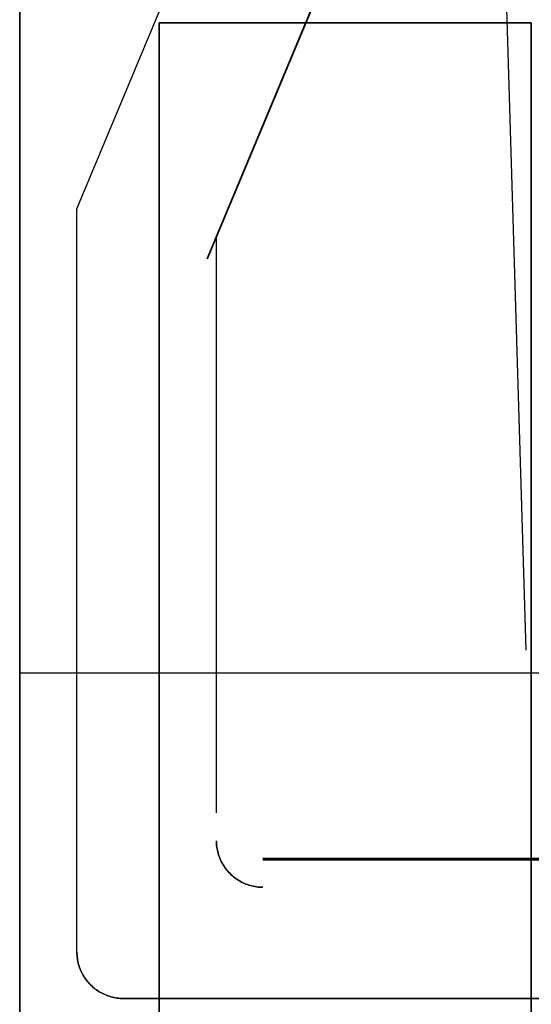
# Model space of a CAD drawing. Header units: millimetres. Extents: x -88 to 88, y -12 to 103.
# Tile 206 of 256: x -37.49 to -36.39, y 12.42 to 14.54. Entities that reach past the tile are written whole.
import ezdxf

# ---------------------------------------------------------------- set-up
doc = ezdxf.new("R2010")
doc.units = ezdxf.units.MM
doc.layers.add('Default', color=7, linetype='Continuous', true_color=0x000000)

msp = doc.modelspace()

# ---------------------------------------------------------------- linework, layer by layer
at = {"layer": 'Default', "color": 254, "true_color": 0xcad1ee}
for points in [[(-36.529, 17.3784), (-36.4032, 13.1852)], [(-37.4912, 8.7352), (-37.4912, 17.2352)], [(-37.4912, 8.7352), (-37.4912, 17.2352)], [(-37.4912, 17.2352), (-37.4912, 8.7352)], [(-37.3682, 14.1352), (-37.1182, 14.7352)], [(-37.3682, 14.1352), (-37.1182, 14.7352)], [(-37.3682, 14.1352), (-37.1182, 14.7352)], [(-37.1912, 14.5352), (-37.1912, 8.7352)], [(-37.1912, 8.7352), (-37.1912, 14.5352)], [(-36.3912, 14.5352), (-37.1912, 14.5352)], [(-37.1912, 14.5352), (-36.3912, 14.5352)], [(-37.1912, 14.5352), (-37.1912, 8.7352)], [(-36.3912, 14.5352), (-37.1912, 14.5352)], [(-36.3912, 8.7352), (-36.3912, 14.5352)], [(-36.3912, 14.5352), (-36.3912, 8.7352)], [(-36.3912, 14.5352), (-36.3912, 8.7352)], [(-37.3682, 12.5352), (-37.3682, 14.1352)], [(-37.3682, 12.5352), (-37.3682, 14.1352)], [(-37.3682, 12.5352), (-37.3682, 14.1352)], [(-37.0682, 12.8351), (-37.0682, 14.0753)], [(-37.4912, 13.1352), (-37.4912, 8.7352)], [(-35.4912, 13.1352), (-37.4912, 13.1352)], [(-37.4912, 13.1352), (-37.4912, 8.7352)], [(-37.1912, 13.1352), (-37.4912, 13.1352)], [(-37.4912, 13.1352), (-37.4912, 8.7352)], [(-35.4912, 13.1352), (-37.4912, 13.1352)], [(-35.4912, 13.1352), (-37.1912, 13.1352)], [(-37.1912, 13.1352), (-37.1912, 8.5352)], [(-37.1912, 10.0352), (-37.1912, 13.1352)], [(-36.9682, 12.7371), (-35.6682, 12.7371)], [(-36.9682, 12.7353), (-35.6682, 12.7353)], [(-36.9682, 12.7336), (-35.6682, 12.7336)], [(-37.2682, 12.4352), (-37.2716, 12.4352), (-37.275, 12.4354), (-37.2784, 12.4357), (-37.2818, 12.4361), (-37.2852, 12.4366), (-37.2885, 12.4373), (-37.2919, 12.438), (-37.2952, 12.4389), (-37.2984, 12.4399), (-37.3017, 12.441), (-37.3049, 12.4422), (-37.308, 12.4435), (-37.3111, 12.4449), (-37.3142, 12.4464), (-37.3172, 12.448), (-37.3201, 12.4497), (-37.323, 12.4516), (-37.3258, 12.4535), (-37.3286, 12.4555), (-37.3313, 12.4576), (-37.3339, 12.4598), (-37.3364, 12.4621), (-37.3389, 12.4645), (-37.3413, 12.4669), (-37.3435, 12.4695), (-37.3457, 12.4721), (-37.3479, 12.4748), (-37.3499, 12.4775), (-37.3518, 12.4803), (-37.3536, 12.4832), (-37.3553, 12.4862), (-37.357, 12.4892), (-37.3585, 12.4922), (-37.3599, 12.4953), (-37.3612, 12.4985), (-37.3624, 12.5017), (-37.3635, 12.5049), (-37.3645, 12.5082), (-37.3653, 12.5115), (-37.3661, 12.5148), (-37.3667, 12.5182), (-37.3672, 12.5216), (-37.3677, 12.525), (-37.3679, 12.5284), (-37.3681, 12.5318), (-37.3682, 12.5352)], [(-37.2682, 12.4352), (-37.2716, 12.4352), (-37.275, 12.4354), (-37.2784, 12.4357), (-37.2818, 12.4361), (-37.2852, 12.4366), (-37.2885, 12.4373), (-37.2919, 12.438), (-37.2952, 12.4389), (-37.2984, 12.4399), (-37.3017, 12.441), (-37.3049, 12.4422), (-37.308, 12.4435), (-37.3111, 12.4449), (-37.3142, 12.4464), (-37.3172, 12.448), (-37.3201, 12.4497), (-37.323, 12.4516), (-37.3258, 12.4535), (-37.3286, 12.4555), (-37.3313, 12.4576), (-37.3339, 12.4598), (-37.3364, 12.4621), (-37.3389, 12.4645), (-37.3413, 12.4669), (-37.3435, 12.4695), (-37.3457, 12.4721), (-37.3479, 12.4748), (-37.3499, 12.4775), (-37.3518, 12.4803), (-37.3536, 12.4832), (-37.3553, 12.4862), (-37.357, 12.4892), (-37.3585, 12.4922), (-37.3599, 12.4953), (-37.3612, 12.4985), (-37.3624, 12.5017), (-37.3635, 12.5049), (-37.3645, 12.5082), (-37.3653, 12.5115), (-37.3661, 12.5148), (-37.3667, 12.5182), (-37.3672, 12.5216), (-37.3677, 12.525), (-37.3679, 12.5284), (-37.3681, 12.5318), (-37.3682, 12.5352)], [(-37.3682, 12.5352), (-37.3681, 12.5318), (-37.3679, 12.5284), (-37.3677, 12.525), (-37.3672, 12.5216), (-37.3667, 12.5182), (-37.3661, 12.5148), (-37.3653, 12.5115), (-37.3645, 12.5082), (-37.3635, 12.5049), (-37.3624, 12.5017), (-37.3612, 12.4985), (-37.3599, 12.4953), (-37.3585, 12.4922), (-37.357, 12.4892), (-37.3553, 12.4862), (-37.3536, 12.4832), (-37.3518, 12.4803), (-37.3499, 12.4775), (-37.3479, 12.4748), (-37.3457, 12.4721), (-37.3435, 12.4695), (-37.3413, 12.4669), (-37.3389, 12.4645), (-37.3364, 12.4621), (-37.3339, 12.4598), (-37.3313, 12.4576), (-37.3286, 12.4555), (-37.3258, 12.4535), (-37.323, 12.4516), (-37.3201, 12.4497), (-37.3172, 12.448), (-37.3142, 12.4464), (-37.3111, 12.4449), (-37.308, 12.4435), (-37.3049, 12.4422), (-37.3017, 12.441), (-37.2984, 12.4399), (-37.2952, 12.4389), (-37.2919, 12.438), (-37.2885, 12.4373), (-37.2852, 12.4366), (-37.2818, 12.4361), (-37.2784, 12.4357), (-37.275, 12.4354), (-37.2716, 12.4352), (-37.2682, 12.4352)], [(-35.3682, 12.4352), (-37.2682, 12.4352)], [(-35.3682, 12.4352), (-37.2682, 12.4352)], [(-37.2682, 12.4352), (-35.3682, 12.4352)]]:
    msp.add_lwpolyline(points, dxfattribs=at)
at = {"layer": 'Default', "color": 254, "true_color": 0xcad1ee, "extrusion": (-0.006197, -0.01487, 0.99987)}
for points in [[(-36.8316, 14.6447), (-37.0881, 14.0292)], [(-37.0869, 14.0287), (-36.8303, 14.6442)]]:
    msp.add_lwpolyline(points, dxfattribs=at)
at = {"layer": 'Default', "color": 254, "true_color": 0xcad1ee, "extrusion": (0.001075, 0.002581, 0.999996)}
msp.add_lwpolyline([(-37.0647, 14.0834), (-36.8082, 14.6991)], dxfattribs=at)
at = {"layer": 'Default', "color": 254, "true_color": 0xcad1ee, "extrusion": (1, 0, 0)}
for points in [[(14.5352, -4.9), (14.5352, -4.57)], [(14.5352, -4.57), (14.5352, -4.9)], [(14.5352, -4.9), (14.5352, -4.57)], [(14.4352, -3.07), (14.4352, -3.27)], [(14.1352, -3.07), (14.1352, -3.27)], [(14.0734, -3.1304), (14.0769, -3.3304)], [(14.0769, -3.3304), (12.8371, -3.352)], [(12.8336, -3.152), (14.0734, -3.1304)], [(13.4552, -3.1412), (13.4552, -3.3412)], [(13.3352, -3.27), (13.3352, -3.07)], [(13.1352, -4.57), (13.1352, -3.47)], [(13.1352, -3.87), (13.1352, -3.47)], [(13.1352, -3.87), (13.1352, -4.57)], [(12.9852, -4.57), (12.9852, -4.27)], [(12.8336, -3.152), (12.8371, -3.352)], [(12.7371, -3.3537), (12.7336, -3.1538)], [(12.7336, -3.1538), (12.7371, -3.3537)], [(12.5352, -3.07), (12.5352, -3.27)], [(12.4352, -3.27), (12.4352, -3.07)], [(12.4352, -3.27), (12.4352, -3.07)]]:
    msp.add_lwpolyline(points, dxfattribs=at)
at = {"layer": 'Default', "color": 254, "true_color": 0xcad1ee, "extrusion": (0, 1, 0)}
msp.add_lwpolyline([(36.9407, -3.325), (36.9392, -3.125)], dxfattribs=at)
at = {"layer": 'Default', "color": 254, "true_color": 0xcad1ee, "extrusion": (-0.03, 0.99955, 1.65808e-15)}
msp.add_lwpolyline([(35.8687, -3.3225), (35.8738, -3.3236), (35.8789, -3.3248), (35.8839, -3.3262), (35.8889, -3.3278), (35.8938, -3.3295), (35.8987, -3.3314), (35.9035, -3.3335), (35.9082, -3.3358), (35.9128, -3.3382), (35.9174, -3.3407), (35.9218, -3.3435), (35.9262, -3.3463), (35.9304, -3.3494), (35.9345, -3.3526), (35.9386, -3.3559), (35.9425, -3.3593), (35.9463, -3.3629), (35.9499, -3.3666), (35.9535, -3.3705), (35.9569, -3.3744), (35.9601, -3.3785), (35.9632, -3.3827), (35.9662, -3.387), (35.969, -3.3914), (35.9717, -3.3959), (35.9742, -3.4005), (35.9765, -3.4051), (35.9787, -3.4099), (35.9807, -3.4147), (35.9825, -3.4196), (35.9842, -3.4245), (35.9857, -3.4295), (35.987, -3.4346), (35.9881, -3.4397), (35.9891, -3.4448), (35.9899, -3.45), (35.9905, -3.4551), (35.9909, -3.4603), (35.9912, -3.4656), (35.9912, -3.4708), (35.9911, -3.476), (35.9908, -3.4812), (35.9903, -3.4864), (35.9897, -3.4916), (35.9888, -3.4967), (35.9878, -3.5018), (35.9866, -3.5069), (35.9853, -3.512), (35.9837, -3.5169), (35.982, -3.5219), (35.9801, -3.5267), (35.978, -3.5315), (35.9758, -3.5362), (35.9734, -3.5409), (35.9709, -3.5454), (35.9682, -3.5499), (35.9653, -3.5543), (35.9623, -3.5585), (35.9592, -3.5627), (35.9559, -3.5667), (35.9524, -3.5707), (35.9489, -3.5745), (35.9452, -3.5782), (35.9413, -3.5817), (35.9374, -3.5851), (35.9333, -3.5884), (35.9292, -3.5915), (35.9249, -3.5945), (35.9205, -3.5974), (35.916, -3.6), (35.9115, -3.6026), (35.9068, -3.6049), (35.9021, -3.6071), (35.8973, -3.6091), (35.8924, -3.611), (35.8874, -3.6127), (35.8825, -3.6142), (35.8774, -3.6156), (35.8723, -3.6167), (35.8672, -3.6177), (35.862, -3.6185), (35.8569, -3.6192), (35.8517, -3.6196), (35.8465, -3.6199), (35.8412, -3.62)], dxfattribs=at)
at = {"layer": 'Default', "color": 254, "true_color": 0xcad1ee, "extrusion": (0.99955, 0.03, 3.363e-14)}
msp.add_lwpolyline([(13.8964, -3.8724), (13.8966, -3.8596), (13.8973, -3.8468), (13.8984, -3.8341), (13.8999, -3.8214), (13.9019, -3.8087), (13.9042, -3.7961), (13.9071, -3.7837), (13.9103, -3.7713), (13.914, -3.759), (13.918, -3.7469), (13.9225, -3.7349), (13.9274, -3.723), (13.9327, -3.7114), (13.9384, -3.6999), (13.9445, -3.6887), (13.951, -3.6776), (13.9578, -3.6668), (13.965, -3.6562), (13.9726, -3.6459), (13.9805, -3.6358), (13.9887, -3.626), (13.9973, -3.6165), (14.0062, -3.6073), (14.0154, -3.5984), (14.0249, -3.5898), (14.0347, -3.5816), (14.0448, -3.5737), (14.0551, -3.5661), (14.0657, -3.5589), (14.0765, -3.5521), (14.0876, -3.5456), (14.0988, -3.5395), (14.1103, -3.5338), (14.122, -3.5285), (14.1338, -3.5236), (14.1458, -3.5191), (14.1579, -3.5151), (14.1702, -3.5114), (14.1826, -3.5081), (14.1951, -3.5053), (14.2076, -3.5029), (14.2203, -3.501), (14.233, -3.4994), (14.2458, -3.4984), (14.2585, -3.4977), (14.2713, -3.4975)], dxfattribs=at)
at = {"layer": 'Default', "color": 254, "true_color": 0xcad1ee, "extrusion": (6.12366e-13, -0.017452, 0.999848)}
msp.add_lwpolyline([(-37.0682, 12.7766), (-37.0681, 12.7732), (-37.0679, 12.7698), (-37.0677, 12.7664), (-37.0672, 12.763), (-37.0667, 12.7596), (-37.0661, 12.7563), (-37.0653, 12.7529), (-37.0645, 12.7496), (-37.0635, 12.7463), (-37.0624, 12.7431), (-37.0612, 12.7399), (-37.0599, 12.7368), (-37.0585, 12.7337), (-37.057, 12.7306), (-37.0553, 12.7276), (-37.0536, 12.7246), (-37.0518, 12.7218), (-37.0499, 12.7189), (-37.0479, 12.7162), (-37.0457, 12.7135), (-37.0435, 12.7109), (-37.0413, 12.7083), (-37.0389, 12.7059), (-37.0364, 12.7035), (-37.0339, 12.7012), (-37.0313, 12.699), (-37.0286, 12.6969), (-37.0258, 12.6949), (-37.023, 12.693), (-37.0201, 12.6912), (-37.0172, 12.6894), (-37.0142, 12.6878), (-37.0111, 12.6863), (-37.008, 12.6849), (-37.0049, 12.6836), (-37.0017, 12.6824), (-36.9984, 12.6813), (-36.9952, 12.6803), (-36.9919, 12.6794), (-36.9885, 12.6787), (-36.9852, 12.6781), (-36.9818, 12.6775), (-36.9784, 12.6771), (-36.975, 12.6768), (-36.9716, 12.6767), (-36.9682, 12.6766)], dxfattribs=at)
at = {"layer": 'Default', "color": 254, "true_color": 0xcad1ee, "extrusion": (-1.48706e-15, -0.017452, 0.999848)}
msp.add_lwpolyline([(-36.9682, 12.6766), (-36.9716, 12.6767), (-36.975, 12.6768), (-36.9784, 12.6771), (-36.9818, 12.6775), (-36.9852, 12.6781), (-36.9885, 12.6787), (-36.9919, 12.6794), (-36.9952, 12.6803), (-36.9984, 12.6813), (-37.0017, 12.6824), (-37.0049, 12.6836), (-37.008, 12.6849), (-37.0111, 12.6863), (-37.0142, 12.6878), (-37.0172, 12.6894), (-37.0201, 12.6912), (-37.023, 12.693), (-37.0258, 12.6949), (-37.0286, 12.6969), (-37.0313, 12.699), (-37.0339, 12.7012), (-37.0364, 12.7035), (-37.0389, 12.7059), (-37.0413, 12.7083), (-37.0435, 12.7109), (-37.0457, 12.7135), (-37.0479, 12.7162), (-37.0499, 12.7189), (-37.0518, 12.7218), (-37.0536, 12.7246), (-37.0553, 12.7276), (-37.057, 12.7306), (-37.0585, 12.7337), (-37.0599, 12.7368), (-37.0612, 12.7399), (-37.0624, 12.7431), (-37.0635, 12.7463), (-37.0645, 12.7496), (-37.0653, 12.7529), (-37.0661, 12.7563), (-37.0667, 12.7596), (-37.0672, 12.763), (-37.0677, 12.7664), (-37.0679, 12.7698), (-37.0681, 12.7732), (-37.0682, 12.7766)], dxfattribs=at)
at = {"layer": 'Default', "color": 254, "true_color": 0xcad1ee, "extrusion": (7.7282e-13, -0.017452, 0.999848)}
msp.add_lwpolyline([(-36.9682, 12.6766), (-36.9716, 12.6767), (-36.975, 12.6768), (-36.9784, 12.6771), (-36.9818, 12.6775), (-36.9852, 12.6781), (-36.9885, 12.6787), (-36.9919, 12.6794), (-36.9952, 12.6803), (-36.9984, 12.6813), (-37.0017, 12.6824), (-37.0049, 12.6836), (-37.008, 12.6849), (-37.0111, 12.6863), (-37.0142, 12.6878), (-37.0172, 12.6894), (-37.0201, 12.6912), (-37.023, 12.693), (-37.0258, 12.6949), (-37.0286, 12.6969), (-37.0313, 12.699), (-37.0339, 12.7012), (-37.0364, 12.7035), (-37.0389, 12.7059), (-37.0413, 12.7083), (-37.0435, 12.7109), (-37.0457, 12.7135), (-37.0479, 12.7162), (-37.0499, 12.7189), (-37.0518, 12.7218), (-37.0536, 12.7246), (-37.0553, 12.7276), (-37.057, 12.7306), (-37.0585, 12.7337), (-37.0599, 12.7368), (-37.0612, 12.7399), (-37.0624, 12.7431), (-37.0635, 12.7463), (-37.0645, 12.7496), (-37.0653, 12.7529), (-37.0661, 12.7563), (-37.0667, 12.7596), (-37.0672, 12.763), (-37.0677, 12.7664), (-37.0679, 12.7698), (-37.0681, 12.7732), (-37.0682, 12.7766)], dxfattribs=at)

doc.saveas('drawing.dxf')
